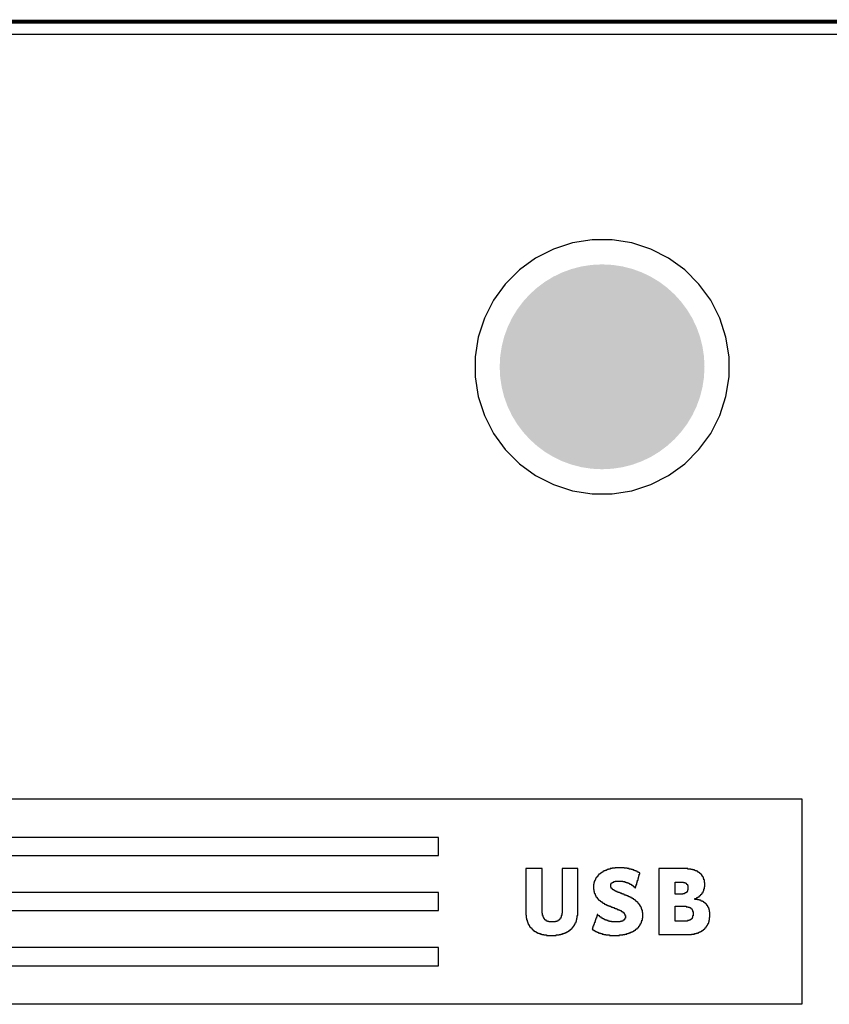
# Model space of a CAD drawing. Header units: inches. Extents: x 0 to 140, y 0 to 140.
# Tile 15 of 42: x 20 to 39, y 116 to 140. Entities that reach past the tile are written whole.
import ezdxf

# ---------------------------------------------------------------- set-up
doc = ezdxf.new("R2010")
doc.units = ezdxf.units.IN
for name, color, linetype in [('Board', 56, 'Continuous'), ('BOTTOM', 5, 'Continuous'), ('Bottom Solder', 6, 'Continuous'), ('Pad Holes', 156, 'Continuous'), ('TOP', 1, 'Continuous'), ('Top Solder', 216, 'Continuous')]:
    doc.layers.add(name, color=color, linetype=linetype)

msp = doc.modelspace()

# ---------------------------------------------------------------- hatches: boundary and pattern name
at = {"layer": 'BOTTOM'}
h = msp.add_hatch(color=5, dxfattribs=at)
edge = h.paths.add_edge_path()
edge.add_arc((33.93, 131.578), 1.5, 0, 360)
at = {"layer": 'Bottom Solder'}
h = msp.add_hatch(color=6, dxfattribs=at)
edge = h.paths.add_edge_path()
edge.add_arc((33.93, 131.578), 2.5, 0, 360)
at = {"layer": 'Pad Holes'}
h = msp.add_hatch(color=7, dxfattribs=at)
edge = h.paths.add_edge_path()
edge.add_arc((33.93, 131.578), 1.75, 0, 360)
at = {"layer": 'TOP'}
h = msp.add_hatch(color=1, dxfattribs=at)
edge = h.paths.add_edge_path()
edge.add_arc((33.93, 131.578), 1.5, 0, 360)
at = {"layer": 'Top Solder'}
h = msp.add_hatch(color=216, dxfattribs=at)
edge = h.paths.add_edge_path()
edge.add_arc((33.93, 131.578), 2.5, 0, 360)

# ---------------------------------------------------------------- linework, layer by layer
at = {"layer": 'Board', "const_width": 0.1}
msp.add_lwpolyline([(6, 140), (134, 140)], dxfattribs=at)
at = {"layer": 'BOTTOM'}
for p, q in [((6, 139.694), (134, 139.694)), ((33.204, 134.602), (32.74, 134.451)), ((33.686, 134.678), (33.204, 134.602)), ((34.174, 134.678), (33.686, 134.678)), ((34.656, 134.602), (34.174, 134.678)), ((35.12, 134.451), (34.656, 134.602)), ((32.74, 134.451), (32.305, 134.229)), ((35.555, 134.229), (35.12, 134.451)), ((32.305, 134.229), (31.91, 133.942)), ((35.949, 133.942), (35.555, 134.229)), ((31.91, 133.942), (31.565, 133.597)), ((36.295, 133.597), (35.949, 133.942)), ((31.565, 133.597), (31.279, 133.203)), ((36.581, 133.203), (36.295, 133.597)), ((31.279, 133.203), (31.057, 132.768)), ((36.803, 132.768), (36.581, 133.203)), ((31.057, 132.768), (30.906, 132.304)), ((36.954, 132.304), (36.803, 132.768)), ((30.906, 132.304), (30.83, 131.822)), ((37.03, 131.822), (36.954, 132.304)), ((30.83, 131.822), (30.83, 131.334)), ((37.03, 131.334), (37.03, 131.822)), ((30.83, 131.334), (30.906, 130.852)), ((36.954, 130.852), (37.03, 131.334)), ((30.906, 130.852), (31.057, 130.388)), ((36.803, 130.388), (36.954, 130.852)), ((31.057, 130.388), (31.279, 129.953)), ((36.581, 129.953), (36.803, 130.388)), ((31.279, 129.953), (31.565, 129.558)), ((36.295, 129.558), (36.581, 129.953)), ((31.565, 129.558), (31.91, 129.213)), ((35.949, 129.213), (36.295, 129.558)), ((31.91, 129.213), (32.305, 128.927)), ((35.555, 128.927), (35.949, 129.213)), ((32.305, 128.927), (32.74, 128.705)), ((35.12, 128.705), (35.555, 128.927)), ((32.74, 128.705), (33.204, 128.554)), ((34.656, 128.554), (35.12, 128.705)), ((33.204, 128.554), (33.686, 128.478)), ((33.686, 128.478), (34.174, 128.478)), ((34.174, 128.478), (34.656, 128.554))]:
    msp.add_line(p, q, dxfattribs=at)
at = {"layer": 'TOP'}
for p, q in [((6, 139.694), (134, 139.694)), ((33.204, 134.602), (32.74, 134.451)), ((33.686, 134.678), (33.204, 134.602)), ((34.174, 134.678), (33.686, 134.678)), ((34.656, 134.602), (34.174, 134.678)), ((35.12, 134.451), (34.656, 134.602)), ((32.74, 134.451), (32.305, 134.229)), ((35.555, 134.229), (35.12, 134.451)), ((32.305, 134.229), (31.91, 133.942)), ((35.949, 133.942), (35.555, 134.229)), ((31.91, 133.942), (31.565, 133.597)), ((36.295, 133.597), (35.949, 133.942)), ((31.565, 133.597), (31.279, 133.203)), ((36.581, 133.203), (36.295, 133.597)), ((31.279, 133.203), (31.057, 132.768)), ((36.803, 132.768), (36.581, 133.203)), ((31.057, 132.768), (30.906, 132.304)), ((36.954, 132.304), (36.803, 132.768)), ((30.906, 132.304), (30.83, 131.822)), ((37.03, 131.822), (36.954, 132.304)), ((30.83, 131.822), (30.83, 131.334)), ((37.03, 131.334), (37.03, 131.822)), ((30.83, 131.334), (30.906, 130.852)), ((36.954, 130.852), (37.03, 131.334)), ((30.906, 130.852), (31.057, 130.388)), ((36.803, 130.388), (36.954, 130.852)), ((31.057, 130.388), (31.279, 129.953)), ((36.581, 129.953), (36.803, 130.388)), ((31.279, 129.953), (31.565, 129.558)), ((36.295, 129.558), (36.581, 129.953)), ((31.565, 129.558), (31.91, 129.213)), ((35.949, 129.213), (36.295, 129.558)), ((31.91, 129.213), (32.305, 128.927)), ((35.555, 128.927), (35.949, 129.213)), ((32.305, 128.927), (32.74, 128.705)), ((35.12, 128.705), (35.555, 128.927)), ((32.74, 128.705), (33.204, 128.554)), ((34.656, 128.554), (35.12, 128.705)), ((33.204, 128.554), (33.686, 128.478)), ((33.686, 128.478), (34.174, 128.478)), ((34.174, 128.478), (34.656, 128.554))]:
    msp.add_line(p, q, dxfattribs=at)
at = {"layer": 'Top Solder'}
for p, q in [((6.815, 121.036), (38.807, 121.036)), ((38.807, 121.036), (38.807, 116.019)), ((29.939, 120.094), (7.662, 120.094)), ((29.939, 119.649), (29.939, 120.094)), ((7.884, 119.649), (29.939, 119.649)), ((32.468, 119.332), (32.066, 119.332)), ((32.066, 119.332), (32.066, 118.199)), ((32.468, 119.173), (32.468, 119.332)), ((33.336, 119.332), (32.955, 119.332)), ((32.955, 119.332), (32.955, 118.242)), ((33.336, 118.189), (33.336, 119.332)), ((33.876, 119.194), (33.854, 119.194)), ((33.854, 119.194), (33.854, 119.184)), ((33.886, 119.205), (33.876, 119.205)), ((33.876, 119.205), (33.876, 119.194)), ((33.897, 119.215), (33.886, 119.215)), ((33.886, 119.215), (33.886, 119.205)), ((33.918, 119.226), (33.897, 119.226)), ((33.897, 119.226), (33.897, 119.215)), ((33.928, 119.237), (33.918, 119.237)), ((33.918, 119.237), (33.918, 119.226)), ((33.95, 119.247), (33.928, 119.247)), ((33.928, 119.247), (33.928, 119.237)), ((33.96, 119.258), (33.95, 119.258)), ((33.95, 119.258), (33.95, 119.247)), ((33.981, 119.268), (33.96, 119.268)), ((33.96, 119.268), (33.96, 119.258)), ((34.003, 119.279), (33.981, 119.279)), ((33.981, 119.279), (33.981, 119.268)), ((34.034, 119.289), (34.003, 119.289)), ((34.003, 119.289), (34.003, 119.279)), ((34.055, 119.3), (34.034, 119.3)), ((34.034, 119.3), (34.034, 119.289)), ((34.087, 119.311), (34.055, 119.311)), ((34.055, 119.311), (34.055, 119.3)), ((34.13, 119.321), (34.087, 119.321)), ((34.087, 119.321), (34.087, 119.311)), ((34.172, 119.332), (34.13, 119.332)), ((34.13, 119.332), (34.13, 119.321)), ((34.246, 119.342), (34.172, 119.342)), ((34.172, 119.342), (34.172, 119.332)), ((34.468, 119.353), (34.246, 119.353)), ((34.246, 119.353), (34.246, 119.342)), ((34.468, 119.342), (34.468, 119.353)), ((34.542, 119.342), (34.468, 119.342)), ((34.542, 119.332), (34.542, 119.342)), ((34.595, 119.332), (34.542, 119.332)), ((34.595, 119.321), (34.595, 119.332)), ((34.638, 119.321), (34.595, 119.321)), ((34.638, 119.311), (34.638, 119.321)), ((34.669, 119.311), (34.638, 119.311)), ((34.669, 119.3), (34.669, 119.311)), ((34.701, 119.3), (34.669, 119.3)), ((34.701, 119.289), (34.701, 119.3)), ((34.733, 119.289), (34.701, 119.289)), ((34.733, 119.279), (34.733, 119.289)), ((34.754, 119.279), (34.733, 119.279)), ((34.754, 119.268), (34.754, 119.279)), ((34.775, 119.268), (34.754, 119.268)), ((34.775, 119.258), (34.775, 119.268)), ((34.796, 119.258), (34.775, 119.258)), ((34.796, 119.247), (34.796, 119.258)), ((34.817, 119.247), (34.796, 119.247)), ((34.817, 119.237), (34.817, 119.247)), ((34.839, 119.237), (34.817, 119.237)), ((34.839, 119.226), (34.839, 119.237)), ((34.849, 119.226), (34.839, 119.226)), ((34.839, 119.152), (34.839, 119.194)), ((34.839, 119.194), (34.849, 119.194)), ((34.849, 119.194), (34.849, 119.226)), ((36.024, 119.332), (35.315, 119.332)), ((35.315, 119.332), (35.315, 117.723)), ((36.024, 119.321), (36.024, 119.332)), ((36.098, 119.321), (36.024, 119.321)), ((36.098, 119.311), (36.098, 119.321)), ((36.14, 119.311), (36.098, 119.311)), ((36.14, 119.3), (36.14, 119.311)), ((36.183, 119.3), (36.14, 119.3)), ((36.183, 119.289), (36.183, 119.3)), ((36.204, 119.289), (36.183, 119.289)), ((36.204, 119.279), (36.204, 119.289)), ((36.236, 119.279), (36.204, 119.279)), ((36.236, 119.268), (36.236, 119.279)), ((36.257, 119.268), (36.236, 119.268)), ((36.257, 119.258), (36.257, 119.268)), ((36.267, 119.258), (36.257, 119.258)), ((36.267, 119.247), (36.267, 119.258)), ((36.288, 119.247), (36.267, 119.247)), ((36.288, 119.237), (36.288, 119.247)), ((36.299, 119.237), (36.288, 119.237)), ((36.299, 119.226), (36.299, 119.237)), ((36.32, 119.226), (36.299, 119.226)), ((36.32, 119.215), (36.32, 119.226)), ((36.331, 119.215), (36.32, 119.215)), ((36.331, 119.205), (36.331, 119.215)), ((36.341, 119.205), (36.331, 119.205)), ((36.341, 119.194), (36.341, 119.205)), ((36.352, 119.194), (36.341, 119.194)), ((36.352, 119.184), (36.352, 119.194)), ((32.468, 119.162), (32.468, 119.173)), ((32.468, 118.242), (32.468, 119.162)), ((33.738, 118.993), (33.727, 118.993)), ((33.727, 118.993), (33.727, 118.951)), ((33.749, 119.025), (33.738, 119.025)), ((33.738, 119.025), (33.738, 118.993)), ((33.759, 119.046), (33.749, 119.046)), ((33.749, 119.046), (33.749, 119.025)), ((33.77, 119.067), (33.759, 119.067)), ((33.759, 119.067), (33.759, 119.046)), ((33.78, 119.088), (33.77, 119.088)), ((33.77, 119.088), (33.77, 119.067)), ((33.791, 119.11), (33.78, 119.11)), ((33.78, 119.11), (33.78, 119.088)), ((33.802, 119.12), (33.791, 119.12)), ((33.791, 119.12), (33.791, 119.11)), ((33.812, 119.131), (33.802, 119.131)), ((33.802, 119.131), (33.802, 119.12)), ((33.823, 119.141), (33.812, 119.141)), ((33.812, 119.141), (33.812, 119.131)), ((33.833, 119.162), (33.823, 119.162)), ((33.823, 119.162), (33.823, 119.141)), ((33.844, 119.173), (33.833, 119.173)), ((33.833, 119.173), (33.833, 119.162)), ((33.854, 119.184), (33.844, 119.184)), ((33.844, 119.184), (33.844, 119.173)), ((34.151, 118.951), (34.151, 118.972)), ((34.151, 118.972), (34.161, 118.972)), ((34.161, 118.972), (34.161, 118.983)), ((34.161, 118.983), (34.172, 118.983)), ((34.172, 118.983), (34.172, 118.993)), ((34.172, 118.993), (34.193, 118.993)), ((34.193, 118.993), (34.193, 119.004)), ((34.193, 119.004), (34.214, 119.004)), ((34.214, 119.004), (34.214, 119.014)), ((34.214, 119.014), (34.246, 119.014)), ((34.246, 119.014), (34.246, 119.025)), ((34.246, 119.025), (34.436, 119.025)), ((34.436, 119.025), (34.436, 119.014)), ((34.436, 119.014), (34.489, 119.014)), ((34.489, 119.014), (34.489, 119.004)), ((34.489, 119.004), (34.521, 119.004)), ((34.521, 119.004), (34.521, 118.993)), ((34.521, 118.993), (34.553, 118.993)), ((34.553, 118.993), (34.553, 118.983)), ((34.553, 118.983), (34.574, 118.983)), ((34.574, 118.983), (34.574, 118.972)), ((34.574, 118.972), (34.595, 118.972)), ((34.595, 118.972), (34.595, 118.961)), ((34.595, 118.961), (34.616, 118.961)), ((34.616, 118.961), (34.616, 118.951)), ((34.775, 118.94), (34.775, 118.983)), ((34.775, 118.983), (34.786, 118.983)), ((34.786, 118.983), (34.786, 119.014)), ((34.786, 119.014), (34.796, 119.014)), ((34.796, 119.014), (34.796, 119.046)), ((34.796, 119.046), (34.807, 119.046)), ((34.807, 119.046), (34.807, 119.088)), ((34.807, 119.088), (34.817, 119.088)), ((34.817, 119.088), (34.817, 119.12)), ((34.817, 119.12), (34.828, 119.12)), ((34.828, 119.12), (34.828, 119.152)), ((34.828, 119.152), (34.839, 119.152)), ((35.717, 118.707), (35.717, 119.004)), ((35.717, 119.004), (35.918, 119.004)), ((35.918, 119.004), (35.918, 118.993)), ((35.918, 118.993), (35.95, 118.993)), ((35.95, 118.993), (35.95, 118.983)), ((35.95, 118.983), (35.971, 118.983)), ((35.971, 118.983), (35.971, 118.972)), ((35.971, 118.972), (35.982, 118.972)), ((35.982, 118.972), (35.982, 118.961)), ((35.982, 118.961), (35.992, 118.961)), ((35.992, 118.961), (35.992, 118.951)), ((36.363, 119.184), (36.352, 119.184)), ((36.363, 119.162), (36.363, 119.184)), ((36.373, 119.162), (36.363, 119.162)), ((36.373, 119.152), (36.373, 119.162)), ((36.384, 119.152), (36.373, 119.152)), ((36.384, 119.131), (36.384, 119.152)), ((36.394, 119.131), (36.384, 119.131)), ((36.394, 119.12), (36.394, 119.131)), ((36.405, 119.12), (36.394, 119.12)), ((36.405, 119.088), (36.405, 119.12)), ((36.415, 119.088), (36.405, 119.088)), ((36.415, 119.057), (36.415, 119.088)), ((36.426, 119.057), (36.415, 119.057)), ((36.426, 118.993), (36.426, 119.057)), ((36.437, 118.993), (36.426, 118.993)), ((36.437, 118.887), (36.437, 118.993)), ((29.939, 118.75), (8.085, 118.75)), ((29.939, 118.305), (29.939, 118.75)), ((33.727, 118.951), (33.717, 118.951)), ((33.717, 118.951), (33.717, 118.824)), ((33.717, 118.824), (33.727, 118.824)), ((33.727, 118.824), (33.727, 118.771)), ((33.727, 118.771), (33.738, 118.771)), ((33.738, 118.771), (33.738, 118.729)), ((33.738, 118.729), (33.749, 118.729)), ((33.749, 118.729), (33.749, 118.707)), ((34.14, 118.877), (34.14, 118.951)), ((34.14, 118.951), (34.151, 118.951)), ((34.151, 118.877), (34.14, 118.877)), ((34.151, 118.856), (34.151, 118.877)), ((34.161, 118.856), (34.151, 118.856)), ((34.161, 118.845), (34.161, 118.856)), ((34.172, 118.845), (34.161, 118.845)), ((34.172, 118.834), (34.172, 118.845)), ((34.182, 118.834), (34.172, 118.834)), ((34.182, 118.824), (34.182, 118.834)), ((34.193, 118.824), (34.182, 118.824)), ((34.193, 118.813), (34.193, 118.824)), ((34.214, 118.813), (34.193, 118.813)), ((34.214, 118.803), (34.214, 118.813)), ((34.235, 118.803), (34.214, 118.803)), ((34.235, 118.792), (34.235, 118.803)), ((34.246, 118.792), (34.235, 118.792)), ((34.246, 118.781), (34.246, 118.792)), ((34.267, 118.781), (34.246, 118.781)), ((34.267, 118.771), (34.267, 118.781)), ((34.299, 118.771), (34.267, 118.771)), ((34.299, 118.76), (34.299, 118.771)), ((34.32, 118.76), (34.299, 118.76)), ((34.32, 118.75), (34.32, 118.76)), ((34.352, 118.75), (34.32, 118.75)), ((34.352, 118.739), (34.352, 118.75)), ((34.373, 118.739), (34.352, 118.739)), ((34.373, 118.729), (34.373, 118.739)), ((34.405, 118.729), (34.373, 118.729)), ((34.405, 118.718), (34.405, 118.729)), ((34.426, 118.718), (34.405, 118.718)), ((34.426, 118.707), (34.426, 118.718)), ((34.616, 118.951), (34.638, 118.951)), ((34.638, 118.951), (34.638, 118.94)), ((34.638, 118.94), (34.648, 118.94)), ((34.648, 118.94), (34.648, 118.93)), ((34.648, 118.93), (34.669, 118.93)), ((34.669, 118.93), (34.669, 118.919)), ((34.669, 118.919), (34.68, 118.919)), ((34.68, 118.919), (34.68, 118.908)), ((34.68, 118.908), (34.69, 118.908)), ((34.69, 118.908), (34.69, 118.898)), ((34.69, 118.898), (34.712, 118.898)), ((34.712, 118.898), (34.712, 118.887)), ((34.712, 118.887), (34.722, 118.887)), ((34.722, 118.887), (34.722, 118.877)), ((34.722, 118.877), (34.733, 118.877)), ((34.733, 118.877), (34.733, 118.866)), ((34.733, 118.866), (34.743, 118.866)), ((34.743, 118.866), (34.743, 118.877)), ((34.743, 118.877), (34.754, 118.877)), ((34.754, 118.877), (34.754, 118.908)), ((34.754, 118.908), (34.765, 118.908)), ((34.765, 118.908), (34.765, 118.94)), ((34.765, 118.94), (34.775, 118.94)), ((35.939, 118.718), (35.897, 118.718)), ((35.897, 118.718), (35.897, 118.707)), ((35.96, 118.729), (35.939, 118.729)), ((35.939, 118.729), (35.939, 118.718)), ((35.982, 118.739), (35.96, 118.739)), ((35.96, 118.739), (35.96, 118.729)), ((35.992, 118.75), (35.982, 118.75)), ((35.982, 118.75), (35.982, 118.739)), ((35.992, 118.951), (36.003, 118.951)), ((36.003, 118.76), (35.992, 118.76)), ((35.992, 118.76), (35.992, 118.75)), ((36.003, 118.951), (36.003, 118.94)), ((36.003, 118.94), (36.013, 118.94)), ((36.013, 118.781), (36.003, 118.781)), ((36.003, 118.781), (36.003, 118.76)), ((36.013, 118.94), (36.013, 118.919)), ((36.013, 118.919), (36.024, 118.919)), ((36.024, 118.813), (36.013, 118.813)), ((36.013, 118.813), (36.013, 118.781)), ((36.024, 118.919), (36.024, 118.813)), ((36.363, 118.707), (36.363, 118.718)), ((36.363, 118.718), (36.373, 118.718)), ((36.373, 118.718), (36.373, 118.739)), ((36.373, 118.739), (36.384, 118.739)), ((36.384, 118.739), (36.384, 118.75)), ((36.384, 118.75), (36.394, 118.75)), ((36.394, 118.75), (36.394, 118.771)), ((36.394, 118.771), (36.405, 118.771)), ((36.405, 118.771), (36.405, 118.792)), ((36.405, 118.792), (36.415, 118.792)), ((36.415, 118.792), (36.415, 118.834)), ((36.415, 118.834), (36.426, 118.834)), ((36.426, 118.834), (36.426, 118.887)), ((36.426, 118.887), (36.437, 118.887)), ((33.749, 118.707), (33.759, 118.707)), ((33.759, 118.707), (33.759, 118.686)), ((33.759, 118.686), (33.77, 118.686)), ((33.77, 118.686), (33.77, 118.665)), ((33.77, 118.665), (33.78, 118.665)), ((33.78, 118.665), (33.78, 118.644)), ((33.78, 118.644), (33.791, 118.644)), ((33.791, 118.644), (33.791, 118.633)), ((33.791, 118.633), (33.802, 118.633)), ((33.802, 118.633), (33.802, 118.623)), ((33.802, 118.623), (33.812, 118.623)), ((33.812, 118.623), (33.812, 118.602)), ((33.812, 118.602), (33.823, 118.602)), ((33.823, 118.602), (33.823, 118.591)), ((33.823, 118.591), (33.833, 118.591)), ((33.833, 118.591), (33.833, 118.58)), ((33.833, 118.58), (33.844, 118.58)), ((33.844, 118.58), (33.844, 118.57)), ((33.844, 118.57), (33.854, 118.57)), ((33.854, 118.57), (33.854, 118.559)), ((33.854, 118.559), (33.865, 118.559)), ((33.865, 118.559), (33.865, 118.549)), ((33.865, 118.549), (33.886, 118.549)), ((33.886, 118.549), (33.886, 118.538)), ((33.886, 118.538), (33.897, 118.538)), ((33.897, 118.538), (33.897, 118.527)), ((33.897, 118.527), (33.907, 118.527)), ((33.907, 118.527), (33.907, 118.517)), ((33.907, 118.517), (33.928, 118.517)), ((33.928, 118.517), (33.928, 118.506)), ((33.928, 118.506), (33.939, 118.506)), ((33.939, 118.506), (33.939, 118.496)), ((33.939, 118.496), (33.96, 118.496)), ((33.96, 118.496), (33.96, 118.485)), ((33.96, 118.485), (33.981, 118.485)), ((33.981, 118.485), (33.981, 118.475)), ((33.981, 118.475), (33.992, 118.475)), ((33.992, 118.475), (33.992, 118.464)), ((34.458, 118.707), (34.426, 118.707)), ((34.458, 118.697), (34.458, 118.707)), ((34.479, 118.697), (34.458, 118.697)), ((34.479, 118.686), (34.479, 118.697)), ((34.511, 118.686), (34.479, 118.686)), ((34.511, 118.676), (34.511, 118.686)), ((34.532, 118.676), (34.511, 118.676)), ((34.532, 118.665), (34.532, 118.676)), ((34.563, 118.665), (34.532, 118.665)), ((34.563, 118.654), (34.563, 118.665)), ((34.585, 118.654), (34.563, 118.654)), ((34.585, 118.644), (34.585, 118.654)), ((34.606, 118.644), (34.585, 118.644)), ((34.606, 118.633), (34.606, 118.644)), ((34.627, 118.633), (34.606, 118.633)), ((34.627, 118.623), (34.627, 118.633)), ((34.648, 118.623), (34.627, 118.623)), ((34.648, 118.612), (34.648, 118.623)), ((34.669, 118.612), (34.648, 118.612)), ((34.669, 118.602), (34.669, 118.612)), ((34.68, 118.602), (34.669, 118.602)), ((34.68, 118.591), (34.68, 118.602)), ((34.701, 118.591), (34.68, 118.591)), ((34.701, 118.58), (34.701, 118.591)), ((34.712, 118.58), (34.701, 118.58)), ((34.712, 118.57), (34.712, 118.58)), ((34.733, 118.57), (34.712, 118.57)), ((34.733, 118.559), (34.733, 118.57)), ((34.743, 118.559), (34.733, 118.559)), ((34.743, 118.549), (34.743, 118.559)), ((34.754, 118.549), (34.743, 118.549)), ((34.754, 118.538), (34.754, 118.549)), ((34.765, 118.538), (34.754, 118.538)), ((34.765, 118.527), (34.765, 118.538)), ((34.775, 118.527), (34.765, 118.527)), ((34.775, 118.517), (34.775, 118.527)), ((34.796, 118.517), (34.775, 118.517)), ((34.796, 118.506), (34.796, 118.517)), ((34.807, 118.506), (34.796, 118.506)), ((34.807, 118.485), (34.807, 118.506)), ((34.817, 118.485), (34.807, 118.485)), ((34.817, 118.475), (34.817, 118.485)), ((34.828, 118.475), (34.817, 118.475)), ((34.828, 118.464), (34.828, 118.475)), ((35.897, 118.707), (35.717, 118.707)), ((36.193, 118.58), (36.193, 118.602)), ((36.193, 118.602), (36.225, 118.602)), ((36.257, 118.58), (36.193, 118.58)), ((36.225, 118.602), (36.225, 118.612)), ((36.225, 118.612), (36.246, 118.612)), ((36.246, 118.612), (36.246, 118.623)), ((36.246, 118.623), (36.267, 118.623)), ((36.257, 118.57), (36.257, 118.58)), ((36.299, 118.57), (36.257, 118.57)), ((36.267, 118.623), (36.267, 118.633)), ((36.267, 118.633), (36.278, 118.633)), ((36.278, 118.633), (36.278, 118.644)), ((36.278, 118.644), (36.299, 118.644)), ((36.299, 118.644), (36.299, 118.654)), ((36.299, 118.654), (36.31, 118.654)), ((36.299, 118.559), (36.299, 118.57)), ((36.331, 118.559), (36.299, 118.559)), ((36.31, 118.654), (36.31, 118.665)), ((36.31, 118.665), (36.32, 118.665)), ((36.32, 118.665), (36.32, 118.676)), ((36.32, 118.676), (36.331, 118.676)), ((36.331, 118.676), (36.331, 118.686)), ((36.331, 118.686), (36.341, 118.686)), ((36.331, 118.549), (36.331, 118.559)), ((36.352, 118.549), (36.331, 118.549)), ((36.341, 118.686), (36.341, 118.697)), ((36.341, 118.697), (36.352, 118.697)), ((36.352, 118.697), (36.352, 118.707)), ((36.352, 118.707), (36.363, 118.707)), ((36.352, 118.538), (36.352, 118.549)), ((36.384, 118.538), (36.352, 118.538)), ((36.384, 118.527), (36.384, 118.538)), ((36.394, 118.527), (36.384, 118.527)), ((36.394, 118.517), (36.394, 118.527)), ((36.415, 118.517), (36.394, 118.517)), ((36.415, 118.506), (36.415, 118.517)), ((36.426, 118.506), (36.415, 118.506)), ((36.426, 118.496), (36.426, 118.506)), ((36.447, 118.496), (36.426, 118.496)), ((36.447, 118.485), (36.447, 118.496)), ((36.458, 118.485), (36.447, 118.485)), ((36.458, 118.475), (36.458, 118.485)), ((36.468, 118.475), (36.458, 118.475)), ((36.468, 118.464), (36.468, 118.475)), ((8.085, 118.305), (29.939, 118.305)), ((32.479, 118.242), (32.468, 118.242)), ((32.479, 118.189), (32.479, 118.242)), ((32.955, 118.242), (32.944, 118.242)), ((32.944, 118.242), (32.944, 118.189)), ((33.992, 118.464), (34.013, 118.464)), ((34.013, 118.464), (34.013, 118.453)), ((34.013, 118.453), (34.034, 118.453)), ((34.034, 118.453), (34.034, 118.443)), ((34.034, 118.443), (34.066, 118.443)), ((34.066, 118.443), (34.066, 118.432)), ((34.066, 118.432), (34.087, 118.432)), ((34.087, 118.432), (34.087, 118.422)), ((34.087, 118.422), (34.108, 118.422)), ((34.108, 118.422), (34.108, 118.411)), ((34.108, 118.411), (34.14, 118.411)), ((34.14, 118.411), (34.14, 118.401)), ((34.14, 118.401), (34.161, 118.401)), ((34.161, 118.401), (34.161, 118.39)), ((34.161, 118.39), (34.193, 118.39)), ((34.193, 118.39), (34.193, 118.379)), ((34.193, 118.379), (34.225, 118.379)), ((34.225, 118.379), (34.225, 118.369)), ((34.225, 118.369), (34.246, 118.369)), ((34.246, 118.369), (34.246, 118.358)), ((34.246, 118.358), (34.278, 118.358)), ((34.278, 118.358), (34.278, 118.348)), ((34.278, 118.348), (34.299, 118.348)), ((34.299, 118.348), (34.299, 118.337)), ((34.299, 118.337), (34.331, 118.337)), ((34.331, 118.337), (34.331, 118.326)), ((34.331, 118.326), (34.352, 118.326)), ((34.352, 118.326), (34.352, 118.316)), ((34.352, 118.316), (34.373, 118.316)), ((34.373, 118.316), (34.373, 118.305)), ((34.373, 118.305), (34.394, 118.305)), ((34.394, 118.305), (34.394, 118.295)), ((34.394, 118.295), (34.405, 118.295)), ((34.405, 118.295), (34.405, 118.284)), ((34.405, 118.284), (34.426, 118.284)), ((34.426, 118.284), (34.426, 118.274)), ((34.426, 118.274), (34.436, 118.274)), ((34.436, 118.274), (34.436, 118.263)), ((34.436, 118.263), (34.458, 118.263)), ((34.458, 118.263), (34.458, 118.252)), ((34.458, 118.252), (34.468, 118.252)), ((34.468, 118.252), (34.468, 118.231)), ((34.468, 118.231), (34.479, 118.231)), ((34.479, 118.231), (34.479, 118.221)), ((34.839, 118.464), (34.828, 118.464)), ((34.839, 118.453), (34.839, 118.464)), ((34.849, 118.453), (34.839, 118.453)), ((34.849, 118.432), (34.849, 118.453)), ((34.86, 118.432), (34.849, 118.432)), ((34.86, 118.422), (34.86, 118.432)), ((34.87, 118.422), (34.86, 118.422)), ((34.87, 118.401), (34.87, 118.422)), ((34.881, 118.401), (34.87, 118.401)), ((34.881, 118.379), (34.881, 118.401)), ((34.892, 118.379), (34.881, 118.379)), ((34.892, 118.348), (34.892, 118.379)), ((34.902, 118.348), (34.892, 118.348)), ((34.902, 118.316), (34.902, 118.348)), ((34.913, 118.316), (34.902, 118.316)), ((34.913, 118.263), (34.913, 118.316)), ((34.923, 118.263), (34.913, 118.263)), ((34.923, 118.125), (34.923, 118.263)), ((35.717, 118.051), (35.717, 118.411)), ((35.717, 118.411), (35.982, 118.411)), ((35.982, 118.411), (35.982, 118.401)), ((35.982, 118.401), (36.034, 118.401)), ((36.034, 118.401), (36.034, 118.39)), ((36.034, 118.39), (36.066, 118.39)), ((36.066, 118.39), (36.066, 118.379)), ((36.066, 118.379), (36.087, 118.379)), ((36.087, 118.379), (36.087, 118.369)), ((36.087, 118.369), (36.098, 118.369)), ((36.098, 118.369), (36.098, 118.358)), ((36.098, 118.358), (36.109, 118.358)), ((36.109, 118.358), (36.109, 118.348)), ((36.109, 118.348), (36.119, 118.348)), ((36.119, 118.348), (36.119, 118.337)), ((36.119, 118.337), (36.13, 118.337)), ((36.13, 118.337), (36.13, 118.316)), ((36.13, 118.316), (36.14, 118.316)), ((36.14, 118.316), (36.14, 118.284)), ((36.14, 118.284), (36.151, 118.284)), ((36.151, 118.284), (36.151, 118.178)), ((36.479, 118.464), (36.468, 118.464)), ((36.479, 118.453), (36.479, 118.464)), ((36.49, 118.453), (36.479, 118.453)), ((36.49, 118.432), (36.49, 118.453)), ((36.5, 118.432), (36.49, 118.432)), ((36.5, 118.422), (36.5, 118.432)), ((36.511, 118.422), (36.5, 118.422)), ((36.511, 118.401), (36.511, 118.422)), ((36.521, 118.401), (36.511, 118.401)), ((36.521, 118.379), (36.521, 118.401)), ((36.532, 118.379), (36.521, 118.379)), ((36.532, 118.358), (36.532, 118.379)), ((36.542, 118.358), (36.532, 118.358)), ((36.542, 118.326), (36.542, 118.358)), ((36.553, 118.326), (36.542, 118.326)), ((36.553, 118.274), (36.553, 118.326)), ((36.564, 118.274), (36.553, 118.274)), ((36.564, 118.136), (36.564, 118.274)), ((32.066, 118.199), (32.077, 118.199)), ((32.077, 118.199), (32.077, 118.125)), ((32.077, 118.125), (32.087, 118.125)), ((32.087, 118.125), (32.087, 118.083)), ((32.087, 118.083), (32.098, 118.083)), ((32.098, 118.083), (32.098, 118.041)), ((32.098, 118.041), (32.108, 118.041)), ((32.108, 118.041), (32.108, 118.02)), ((32.108, 118.02), (32.119, 118.02)), ((32.119, 118.02), (32.119, 117.988)), ((32.489, 118.189), (32.479, 118.189)), ((32.489, 118.157), (32.489, 118.189)), ((32.5, 118.157), (32.489, 118.157)), ((32.5, 118.136), (32.5, 118.157)), ((32.51, 118.136), (32.5, 118.136)), ((32.51, 118.115), (32.51, 118.136)), ((32.521, 118.115), (32.51, 118.115)), ((32.521, 118.094), (32.521, 118.115)), ((32.532, 118.094), (32.521, 118.094)), ((32.532, 118.083), (32.532, 118.094)), ((32.542, 118.083), (32.532, 118.083)), ((32.542, 118.072), (32.542, 118.083)), ((32.563, 118.072), (32.542, 118.072)), ((32.563, 118.062), (32.563, 118.072)), ((32.574, 118.062), (32.563, 118.062)), ((32.574, 118.051), (32.574, 118.062)), ((32.595, 118.051), (32.574, 118.051)), ((32.595, 118.041), (32.595, 118.051)), ((32.627, 118.041), (32.595, 118.041)), ((32.627, 118.03), (32.627, 118.041)), ((32.796, 118.03), (32.627, 118.03)), ((32.828, 118.041), (32.796, 118.041)), ((32.796, 118.041), (32.796, 118.03)), ((32.849, 118.051), (32.828, 118.051)), ((32.828, 118.051), (32.828, 118.041)), ((32.87, 118.062), (32.849, 118.062)), ((32.849, 118.062), (32.849, 118.051)), ((32.881, 118.072), (32.87, 118.072)), ((32.87, 118.072), (32.87, 118.062)), ((32.891, 118.083), (32.881, 118.083)), ((32.881, 118.083), (32.881, 118.072)), ((32.902, 118.094), (32.891, 118.094)), ((32.891, 118.094), (32.891, 118.083)), ((32.913, 118.115), (32.902, 118.115)), ((32.902, 118.115), (32.902, 118.094)), ((32.923, 118.125), (32.913, 118.125)), ((32.913, 118.125), (32.913, 118.115)), ((32.934, 118.147), (32.923, 118.147)), ((32.923, 118.147), (32.923, 118.125)), ((32.944, 118.189), (32.934, 118.189)), ((32.934, 118.189), (32.934, 118.147)), ((33.272, 117.977), (33.272, 117.998)), ((33.272, 117.998), (33.283, 117.998)), ((33.283, 117.998), (33.283, 118.02)), ((33.283, 118.02), (33.294, 118.02)), ((33.294, 118.02), (33.294, 118.041)), ((33.294, 118.041), (33.304, 118.041)), ((33.304, 118.041), (33.304, 118.083)), ((33.304, 118.083), (33.315, 118.083)), ((33.315, 118.083), (33.315, 118.125)), ((33.315, 118.125), (33.325, 118.125)), ((33.325, 118.125), (33.325, 118.189)), ((33.325, 118.189), (33.336, 118.189)), ((33.749, 118.009), (33.738, 118.009)), ((33.738, 118.009), (33.738, 117.977)), ((33.759, 118.041), (33.749, 118.041)), ((33.749, 118.041), (33.749, 118.009)), ((33.77, 118.072), (33.759, 118.072)), ((33.759, 118.072), (33.759, 118.041)), ((33.78, 118.094), (33.77, 118.094)), ((33.77, 118.094), (33.77, 118.072)), ((33.791, 118.125), (33.78, 118.125)), ((33.78, 118.125), (33.78, 118.094)), ((33.802, 118.157), (33.791, 118.157)), ((33.791, 118.157), (33.791, 118.125)), ((33.812, 118.189), (33.802, 118.189)), ((33.802, 118.189), (33.802, 118.157)), ((33.823, 118.21), (33.812, 118.21)), ((33.812, 118.21), (33.812, 118.189)), ((33.823, 118.199), (33.823, 118.21)), ((33.833, 118.199), (33.823, 118.199)), ((33.833, 118.189), (33.833, 118.199)), ((33.844, 118.189), (33.833, 118.189)), ((33.844, 118.178), (33.844, 118.189)), ((33.865, 118.178), (33.844, 118.178)), ((33.865, 118.168), (33.865, 118.178)), ((33.876, 118.168), (33.865, 118.168)), ((33.876, 118.157), (33.876, 118.168)), ((33.886, 118.157), (33.876, 118.157)), ((33.886, 118.147), (33.886, 118.157)), ((33.907, 118.147), (33.886, 118.147)), ((33.907, 118.136), (33.907, 118.147)), ((33.918, 118.136), (33.907, 118.136)), ((33.918, 118.125), (33.918, 118.136)), ((33.939, 118.125), (33.918, 118.125)), ((33.939, 118.115), (33.939, 118.125)), ((33.95, 118.115), (33.939, 118.115)), ((33.95, 118.104), (33.95, 118.115)), ((33.971, 118.104), (33.95, 118.104)), ((33.971, 118.094), (33.971, 118.104)), ((33.992, 118.094), (33.971, 118.094)), ((33.992, 118.083), (33.992, 118.094)), ((34.013, 118.083), (33.992, 118.083)), ((34.013, 118.072), (34.013, 118.083)), ((34.045, 118.072), (34.013, 118.072)), ((34.045, 118.062), (34.045, 118.072)), ((34.077, 118.062), (34.045, 118.062)), ((34.077, 118.051), (34.077, 118.062)), ((34.108, 118.051), (34.077, 118.051)), ((34.108, 118.041), (34.108, 118.051)), ((34.161, 118.041), (34.108, 118.041)), ((34.161, 118.03), (34.161, 118.041)), ((34.373, 118.03), (34.161, 118.03)), ((34.405, 118.041), (34.373, 118.041)), ((34.373, 118.041), (34.373, 118.03)), ((34.436, 118.051), (34.405, 118.051)), ((34.405, 118.051), (34.405, 118.041)), ((34.447, 118.062), (34.436, 118.062)), ((34.436, 118.062), (34.436, 118.051)), ((34.468, 118.072), (34.447, 118.072)), ((34.447, 118.072), (34.447, 118.062)), ((34.479, 118.083), (34.468, 118.083)), ((34.468, 118.083), (34.468, 118.072)), ((34.479, 118.221), (34.489, 118.221)), ((34.489, 118.104), (34.479, 118.104)), ((34.479, 118.104), (34.479, 118.083)), ((34.489, 118.221), (34.489, 118.189)), ((34.489, 118.189), (34.5, 118.189)), ((34.5, 118.125), (34.489, 118.125)), ((34.489, 118.125), (34.489, 118.104)), ((34.5, 118.189), (34.5, 118.125)), ((34.881, 117.988), (34.881, 118.009)), ((34.881, 118.009), (34.892, 118.009)), ((34.892, 118.009), (34.892, 118.041)), ((34.892, 118.041), (34.902, 118.041)), ((34.902, 118.041), (34.902, 118.072)), ((34.902, 118.072), (34.913, 118.072)), ((34.913, 118.072), (34.913, 118.125)), ((34.913, 118.125), (34.923, 118.125)), ((36.013, 118.051), (35.717, 118.051)), ((36.056, 118.062), (36.013, 118.062)), ((36.013, 118.062), (36.013, 118.051)), ((36.077, 118.072), (36.056, 118.072)), ((36.056, 118.072), (36.056, 118.062)), ((36.098, 118.083), (36.077, 118.083)), ((36.077, 118.083), (36.077, 118.072)), ((36.109, 118.094), (36.098, 118.094)), ((36.098, 118.094), (36.098, 118.083)), ((36.119, 118.104), (36.109, 118.104)), ((36.109, 118.104), (36.109, 118.094)), ((36.13, 118.115), (36.119, 118.115)), ((36.119, 118.115), (36.119, 118.104)), ((36.14, 118.136), (36.13, 118.136)), ((36.13, 118.136), (36.13, 118.115)), ((36.151, 118.178), (36.14, 118.178)), ((36.14, 118.178), (36.14, 118.136)), ((36.521, 117.977), (36.521, 117.998)), ((36.521, 117.998), (36.532, 117.998)), ((36.532, 117.998), (36.532, 118.03)), ((36.532, 118.03), (36.542, 118.03)), ((36.542, 118.03), (36.542, 118.072)), ((36.542, 118.072), (36.553, 118.072)), ((36.553, 118.072), (36.553, 118.136)), ((36.553, 118.136), (36.564, 118.136)), ((32.119, 117.988), (32.129, 117.988)), ((32.129, 117.988), (32.129, 117.967)), ((32.129, 117.967), (32.14, 117.967)), ((32.14, 117.967), (32.14, 117.956)), ((32.14, 117.956), (32.151, 117.956)), ((32.151, 117.956), (32.151, 117.935)), ((32.151, 117.935), (32.161, 117.935)), ((32.161, 117.935), (32.161, 117.914)), ((32.161, 117.914), (32.172, 117.914)), ((32.172, 117.914), (32.172, 117.903)), ((32.172, 117.903), (32.182, 117.903)), ((32.182, 117.903), (32.182, 117.893)), ((32.182, 117.893), (32.193, 117.893)), ((32.193, 117.893), (32.193, 117.882)), ((32.193, 117.882), (32.203, 117.882)), ((32.203, 117.882), (32.203, 117.871)), ((32.203, 117.871), (32.214, 117.871)), ((32.214, 117.871), (32.214, 117.861)), ((32.214, 117.861), (32.225, 117.861)), ((32.225, 117.861), (32.225, 117.85)), ((32.225, 117.85), (32.235, 117.85)), ((32.235, 117.85), (32.235, 117.84)), ((32.235, 117.84), (32.246, 117.84)), ((32.246, 117.84), (32.246, 117.829)), ((32.246, 117.829), (32.256, 117.829)), ((32.256, 117.829), (32.256, 117.818)), ((32.256, 117.818), (32.267, 117.818)), ((32.267, 117.818), (32.267, 117.808)), ((32.267, 117.808), (32.288, 117.808)), ((32.288, 117.808), (32.288, 117.797)), ((32.288, 117.797), (32.309, 117.797)), ((32.309, 117.797), (32.309, 117.787)), ((32.309, 117.787), (32.32, 117.787)), ((32.32, 117.787), (32.32, 117.776)), ((32.32, 117.776), (32.341, 117.776)), ((32.341, 117.776), (32.341, 117.766)), ((32.341, 117.766), (32.362, 117.766)), ((32.362, 117.766), (32.362, 117.755)), ((32.362, 117.755), (32.394, 117.755)), ((32.394, 117.755), (32.394, 117.744)), ((32.997, 117.744), (32.997, 117.755)), ((32.997, 117.755), (33.018, 117.755)), ((33.018, 117.755), (33.018, 117.766)), ((33.018, 117.766), (33.05, 117.766)), ((33.05, 117.766), (33.05, 117.776)), ((33.05, 117.776), (33.071, 117.776)), ((33.071, 117.776), (33.071, 117.787)), ((33.071, 117.787), (33.092, 117.787)), ((33.092, 117.787), (33.092, 117.797)), ((33.092, 117.797), (33.103, 117.797)), ((33.103, 117.797), (33.103, 117.808)), ((33.103, 117.808), (33.124, 117.808)), ((33.124, 117.808), (33.124, 117.818)), ((33.124, 117.818), (33.135, 117.818)), ((33.135, 117.818), (33.135, 117.829)), ((33.135, 117.829), (33.145, 117.829)), ((33.145, 117.829), (33.145, 117.84)), ((33.145, 117.84), (33.167, 117.84)), ((33.167, 117.84), (33.167, 117.85)), ((33.167, 117.85), (33.177, 117.85)), ((33.177, 117.85), (33.177, 117.861)), ((33.177, 117.861), (33.188, 117.861)), ((33.188, 117.861), (33.188, 117.871)), ((33.188, 117.871), (33.198, 117.871)), ((33.198, 117.871), (33.198, 117.882)), ((33.198, 117.882), (33.209, 117.882)), ((33.209, 117.882), (33.209, 117.893)), ((33.209, 117.893), (33.219, 117.893)), ((33.219, 117.893), (33.219, 117.914)), ((33.219, 117.914), (33.23, 117.914)), ((33.23, 117.914), (33.23, 117.924)), ((33.23, 117.924), (33.241, 117.924)), ((33.241, 117.924), (33.241, 117.935)), ((33.241, 117.935), (33.251, 117.935)), ((33.251, 117.935), (33.251, 117.956)), ((33.251, 117.956), (33.262, 117.956)), ((33.262, 117.956), (33.262, 117.977)), ((33.262, 117.977), (33.272, 117.977)), ((33.696, 117.861), (33.685, 117.861)), ((33.685, 117.861), (33.685, 117.85)), ((33.685, 117.85), (33.696, 117.85)), ((33.706, 117.893), (33.696, 117.893)), ((33.696, 117.893), (33.696, 117.861)), ((33.696, 117.85), (33.696, 117.84)), ((33.696, 117.84), (33.717, 117.84)), ((33.717, 117.924), (33.706, 117.924)), ((33.706, 117.924), (33.706, 117.893)), ((33.727, 117.956), (33.717, 117.956)), ((33.717, 117.956), (33.717, 117.924)), ((33.717, 117.84), (33.717, 117.829)), ((33.717, 117.829), (33.727, 117.829)), ((33.738, 117.977), (33.727, 117.977)), ((33.727, 117.977), (33.727, 117.956)), ((33.727, 117.829), (33.727, 117.818)), ((33.727, 117.818), (33.749, 117.818)), ((33.749, 117.818), (33.749, 117.808)), ((33.749, 117.808), (33.77, 117.808)), ((33.77, 117.808), (33.77, 117.797)), ((33.77, 117.797), (33.791, 117.797)), ((33.791, 117.797), (33.791, 117.787)), ((33.791, 117.787), (33.812, 117.787)), ((33.812, 117.787), (33.812, 117.776)), ((33.812, 117.776), (33.833, 117.776)), ((33.833, 117.776), (33.833, 117.766)), ((33.833, 117.766), (33.865, 117.766)), ((33.865, 117.766), (33.865, 117.755)), ((33.865, 117.755), (33.897, 117.755)), ((33.897, 117.755), (33.897, 117.744)), ((34.563, 117.744), (34.563, 117.755)), ((34.563, 117.755), (34.595, 117.755)), ((34.595, 117.755), (34.595, 117.766)), ((34.595, 117.766), (34.627, 117.766)), ((34.627, 117.766), (34.627, 117.776)), ((34.627, 117.776), (34.648, 117.776)), ((34.648, 117.776), (34.648, 117.787)), ((34.648, 117.787), (34.669, 117.787)), ((34.669, 117.787), (34.669, 117.797)), ((34.669, 117.797), (34.69, 117.797)), ((34.69, 117.797), (34.69, 117.808)), ((34.69, 117.808), (34.712, 117.808)), ((34.712, 117.808), (34.712, 117.818)), ((34.712, 117.818), (34.722, 117.818)), ((34.722, 117.818), (34.722, 117.829)), ((34.722, 117.829), (34.743, 117.829)), ((34.743, 117.829), (34.743, 117.84)), ((34.743, 117.84), (34.754, 117.84)), ((34.754, 117.84), (34.754, 117.85)), ((34.754, 117.85), (34.765, 117.85)), ((34.765, 117.85), (34.765, 117.861)), ((34.765, 117.861), (34.786, 117.861)), ((34.786, 117.861), (34.786, 117.871)), ((34.786, 117.871), (34.796, 117.871)), ((34.796, 117.871), (34.796, 117.882)), ((34.796, 117.882), (34.807, 117.882)), ((34.807, 117.882), (34.807, 117.893)), ((34.807, 117.893), (34.817, 117.893)), ((34.817, 117.893), (34.817, 117.903)), ((34.817, 117.903), (34.828, 117.903)), ((34.828, 117.903), (34.828, 117.924)), ((34.828, 117.924), (34.839, 117.924)), ((34.839, 117.924), (34.839, 117.935)), ((34.839, 117.935), (34.849, 117.935)), ((34.849, 117.935), (34.849, 117.956)), ((34.849, 117.956), (34.86, 117.956)), ((34.86, 117.956), (34.86, 117.967)), ((34.86, 117.967), (34.87, 117.967)), ((34.87, 117.967), (34.87, 117.988)), ((34.87, 117.988), (34.881, 117.988)), ((36.225, 117.744), (36.225, 117.755)), ((36.225, 117.755), (36.257, 117.755)), ((36.257, 117.755), (36.257, 117.766)), ((36.257, 117.766), (36.288, 117.766)), ((36.288, 117.766), (36.288, 117.776)), ((36.288, 117.776), (36.31, 117.776)), ((36.31, 117.776), (36.31, 117.787)), ((36.31, 117.787), (36.331, 117.787)), ((36.331, 117.787), (36.331, 117.797)), ((36.331, 117.797), (36.352, 117.797)), ((36.352, 117.797), (36.352, 117.808)), ((36.352, 117.808), (36.373, 117.808)), ((36.373, 117.808), (36.373, 117.818)), ((36.373, 117.818), (36.384, 117.818)), ((36.384, 117.818), (36.384, 117.829)), ((36.384, 117.829), (36.394, 117.829)), ((36.394, 117.829), (36.394, 117.84)), ((36.394, 117.84), (36.415, 117.84)), ((36.415, 117.84), (36.415, 117.85)), ((36.415, 117.85), (36.426, 117.85)), ((36.426, 117.85), (36.426, 117.861)), ((36.426, 117.861), (36.437, 117.861)), ((36.437, 117.861), (36.437, 117.871)), ((36.437, 117.871), (36.447, 117.871)), ((36.447, 117.871), (36.447, 117.882)), ((36.447, 117.882), (36.458, 117.882)), ((36.458, 117.882), (36.458, 117.893)), ((36.458, 117.893), (36.468, 117.893)), ((36.468, 117.893), (36.468, 117.914)), ((36.468, 117.914), (36.479, 117.914)), ((36.479, 117.914), (36.479, 117.924)), ((36.479, 117.924), (36.49, 117.924)), ((36.49, 117.924), (36.49, 117.945)), ((36.49, 117.945), (36.5, 117.945)), ((36.5, 117.945), (36.5, 117.956)), ((36.5, 117.956), (36.511, 117.956)), ((36.511, 117.956), (36.511, 117.977)), ((36.511, 117.977), (36.521, 117.977)), ((32.394, 117.744), (32.426, 117.744)), ((32.426, 117.744), (32.426, 117.734)), ((32.426, 117.734), (32.457, 117.734)), ((32.457, 117.734), (32.457, 117.723)), ((32.457, 117.723), (32.51, 117.723)), ((32.51, 117.723), (32.51, 117.713)), ((32.51, 117.713), (32.574, 117.713)), ((32.574, 117.713), (32.574, 117.702)), ((32.574, 117.702), (32.807, 117.702)), ((32.807, 117.702), (32.807, 117.713)), ((32.807, 117.713), (32.881, 117.713)), ((32.881, 117.713), (32.881, 117.723)), ((32.881, 117.723), (32.923, 117.723)), ((32.923, 117.723), (32.923, 117.734)), ((32.923, 117.734), (32.965, 117.734)), ((32.965, 117.734), (32.965, 117.744)), ((32.965, 117.744), (32.997, 117.744)), ((33.897, 117.744), (33.928, 117.744)), ((33.928, 117.744), (33.928, 117.734)), ((33.928, 117.734), (33.971, 117.734)), ((33.971, 117.734), (33.971, 117.723)), ((33.971, 117.723), (34.024, 117.723)), ((34.024, 117.723), (34.024, 117.713)), ((34.024, 117.713), (34.108, 117.713)), ((34.108, 117.713), (34.108, 117.702)), ((34.108, 117.702), (34.352, 117.702)), ((34.352, 117.702), (34.352, 117.713)), ((34.352, 117.713), (34.436, 117.713)), ((34.436, 117.713), (34.436, 117.723)), ((34.436, 117.723), (34.489, 117.723)), ((34.489, 117.723), (34.489, 117.734)), ((34.489, 117.734), (34.532, 117.734)), ((34.532, 117.734), (34.532, 117.744)), ((34.532, 117.744), (34.563, 117.744)), ((35.315, 117.723), (36.109, 117.723)), ((36.109, 117.723), (36.109, 117.734)), ((36.109, 117.734), (36.183, 117.734)), ((36.183, 117.734), (36.183, 117.744)), ((36.183, 117.744), (36.225, 117.744)), ((29.939, 117.406), (7.884, 117.406)), ((29.939, 116.961), (29.939, 117.406)), ((7.662, 116.961), (29.939, 116.961)), ((38.807, 116.019), (6.826, 116.019))]:
    msp.add_line(p, q, dxfattribs=at)

doc.saveas('drawing.dxf')
